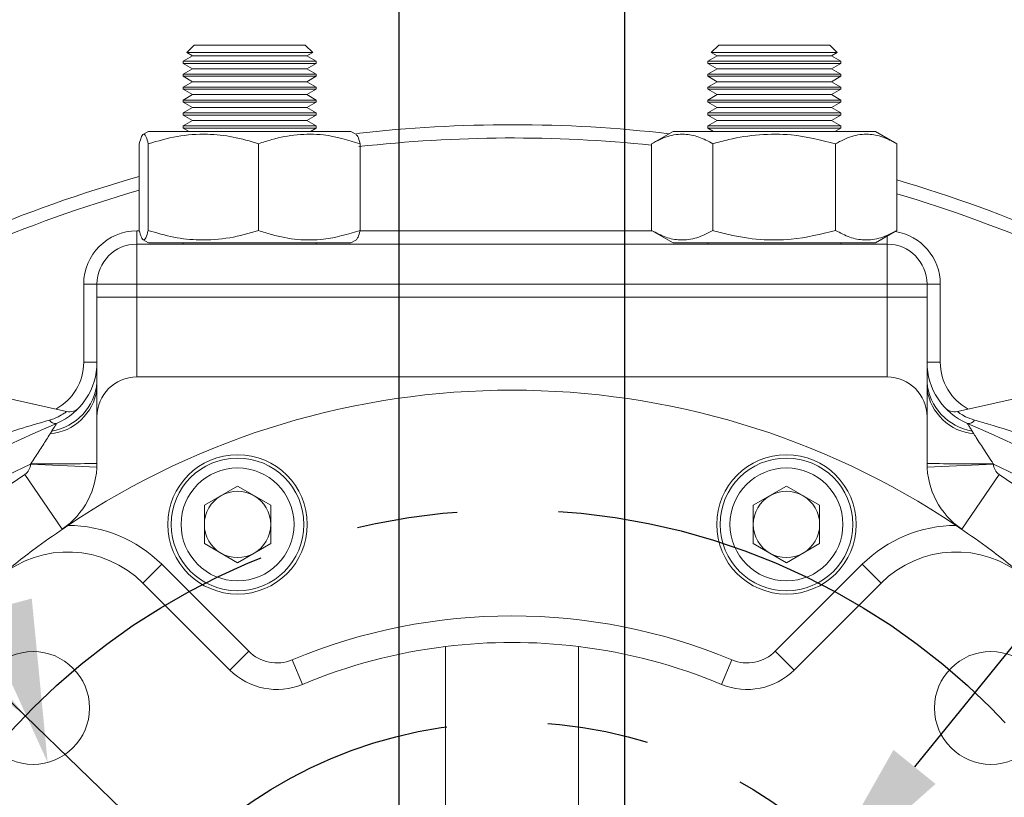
# Model space of a CAD drawing. Header units: millimetres. Extents: x 39 to 402, y 32 to 290.
# Tile 6 of 27: x 94 to 119, y 98 to 117. Entities that reach past the tile are written whole.
import ezdxf

# ---------------------------------------------------------------- set-up
doc = ezdxf.new("R2010")
doc.units = ezdxf.units.MM
doc.header["$PDSIZE"] = -1
doc.linetypes.add('CENTERX2', pattern=[20.32, 12.7, -2.54, 2.54, -2.54])
doc.layers.add('10', color=7, linetype='Continuous')
doc.styles.add('SLDTEXTSTYLE0', font='TXT', dxfattribs={"width": 0.7})
doc.styles.add('SLDTEXTSTYLE1', font='TXT', dxfattribs={"width": 0.7, "bigfont": 'bigfont'})
doc.dimstyles.new('SLDDIMSTYLE1', dxfattribs={"dimtxt": 8, "dimasz": 4.08, "dimexe": 0, "dimexo": 0.0625, "dimgap": 2, "dimtad": 0, "dimtih": 1, "dimtoh": 1, "dimlfac": 3, "dimrnd": 1e-09, "dimzin": 12, "dimdsep": 46, "dimtxsty": 'SLDTEXTSTYLE0', "dimsah": 1, "dimcen": 0, "dimadec": 0, "dimazin": 3, "dimtfac": 1, "dimtmove": 0, "dimatfit": 3, "dimfxl": 1, "dimfrac": 2, "dimtolj": 1, "dimtzin": 12, "dimarcsym": 0})
doc.dimstyles.new('SLDDIMSTYLE2', dxfattribs={"dimtxt": 8, "dimasz": 4.08, "dimexe": 0, "dimexo": 0.0625, "dimgap": 2, "dimtad": 0, "dimtih": 1, "dimtoh": 1, "dimlfac": 3, "dimrnd": 1e-09, "dimzin": 12, "dimdsep": 46, "dimtxsty": 'SLDTEXTSTYLE0', "dimsah": 1, "dimcen": 0, "dimadec": 0, "dimazin": 3, "dimtfac": 1, "dimtmove": 0, "dimatfit": 3, "dimfxl": 1, "dimfrac": 2, "dimtolj": 1, "dimtzin": 12, "dimarcsym": 0})
doc.dimstyles.new('SLDDIMSTYLE3', dxfattribs={"dimtxt": 8, "dimasz": 4.08, "dimexe": 0, "dimexo": 0.0625, "dimgap": 2, "dimtad": 2, "dimlfac": 3, "dimrnd": 1e-09, "dimzin": 12, "dimdsep": 46, "dimtxsty": 'SLDTEXTSTYLE0', "dimsah": 1, "dimcen": 0.09, "dimadec": 0, "dimazin": 3, "dimtfac": 1, "dimtmove": 0, "dimatfit": 0, "dimfxl": 1, "dimfrac": 2, "dimtolj": 1, "dimtzin": 12, "dimarcsym": 0})

# ---------------------------------------------------------------- blocks, each defined once
blk = doc.blocks.new('_D_3')
at = {"layer": '10', "transparency": 16777216}
for p, q in [((76.672, 117.062), (55.146, 117.062)), ((94.521, 99.793), (76.672, 117.062)), ((118.956, 76.152), (94.521, 99.793)), ((118.956, 76.152), (123.52, 71.737))]:
    blk.add_line(p, q, dxfattribs=at)
for points in [[(94.521, 99.793), (91.942, 102.995), (91.235, 102.265)], [(118.956, 76.152), (121.535, 72.95), (122.242, 73.681)]]:
    blk.add_solid(points, dxfattribs=at)
at = {"layer": '10', "transparency": 16777216, "char_height": 8, "attachment_point": 1, "style": 'SLDTEXTSTYLE0'}
for s, insert in [('%%c', (55.146, 127.408)), ('102', (64.551, 127.375))]:
    blk.add_mtext(s, dxfattribs=dict(at, insert=insert))
blk = doc.blocks.new('_D_4')
at = {"layer": '10', "transparency": 16777216}
for p, q in [((116.382, 94.54), (149.456, 117.062)), ((149.456, 117.062), (167.46, 117.062)), ((97.095, 81.406), (116.382, 94.54)), ((97.095, 81.406), (91.847, 77.832))]:
    blk.add_line(p, q, dxfattribs=at)
for points in [[(116.382, 94.54), (120.04, 96.416), (119.468, 97.256)], [(97.095, 81.406), (93.437, 79.53), (94.009, 78.69)]]:
    blk.add_solid(points, dxfattribs=at)
at = {"layer": '10', "transparency": 16777216, "char_height": 8, "attachment_point": 1, "style": 'SLDTEXTSTYLE0'}
for s, insert in [('%%c', (151.044, 127.408)), ('70', (160.449, 127.375))]:
    blk.add_mtext(s, dxfattribs=dict(at, insert=insert))
blk = doc.blocks.new('_D_5')
at = {"layer": '10', "color": 0, "lineweight": -2, "transparency": 16777216}
for p, q in [((80.639, 137.309), (84.719, 137.309)), ((84.719, 137.309), (94.028, 102.566))]:
    blk.add_line(p, q, dxfattribs=at)
at = {"layer": '10', "color": 0, "transparency": 16777216}
blk.add_solid([(94.685, 102.742), (93.371, 102.39), (95.084, 98.625)], dxfattribs=at)
at = {"layer": 'Defpoints', "color": 0, "transparency": 16777216}
for p in [(94.351, 101.362), (95.084, 98.625)]:
    blk.add_point(p, dxfattribs=at)
at = {"layer": '10', "color": 0, "transparency": 16777216, "insert": (39.258, 141.393), "char_height": 8, "attachment_point": 1, "style": 'SLDTEXTSTYLE0'}
blk.add_mtext('\\A1;4-M10{\\fGDT|b0|i0|c0|p2;x}14', dxfattribs=at)
blk = doc.blocks.new('_D_6')
at = {"layer": '10', "color": 0, "lineweight": -2, "transparency": 16777216}
for p, q in [((148.225, 137.309), (116.841, 98.513)), ((152.305, 137.309), (148.225, 137.309))]:
    blk.add_line(p, q, dxfattribs=at)
at = {"layer": '10', "color": 0, "transparency": 16777216}
blk.add_solid([(116.313, 98.941), (117.37, 98.086), (114.275, 95.341)], dxfattribs=at)
at = {"layer": 'Defpoints', "color": 0, "transparency": 16777216}
for p in [(115.701, 97.104), (114.275, 95.341)]:
    blk.add_point(p, dxfattribs=at)
at = {"layer": '10', "color": 0, "transparency": 16777216, "insert": (154.305, 141.393), "char_height": 8, "attachment_point": 1, "style": 'SLDTEXTSTYLE0'}
blk.add_mtext('\\A1;4-M8{\\fGDT|b0|i0|c0|p2;x}12', dxfattribs=at)
blk = doc.blocks.new('_D_7')
at = {"layer": '10', "transparency": 16777216}
for p, q in [((103.905, 90.806), (103.905, 126.941)), ((109.572, 90.806), (109.572, 126.941)), ((103.905, 124.941), (97.555, 124.941)), ((109.572, 124.941), (103.905, 124.941)), ((109.572, 124.941), (125.199, 124.941))]:
    blk.add_line(p, q, dxfattribs=at)
for points in [[(103.905, 124.941), (99.825, 125.449), (99.825, 124.433)], [(109.572, 124.941), (113.652, 124.433), (113.652, 125.449)]]:
    blk.add_solid(points, dxfattribs=at)
at = {"layer": '10', "transparency": 16777216, "char_height": 8, "attachment_point": 1}
for s, insert, style in [('（22）', (104.177, 135.254), 'SLDTEXTSTYLE1'), ('17', (97.165, 135.254), 'SLDTEXTSTYLE0')]:
    blk.add_mtext(s, dxfattribs=dict(at, insert=insert, style=style))
blk = doc.blocks.new('_D_8')
at = {"layer": '10', "transparency": 16777216}
for p, q in [((59.306, 90.806), (59.306, 107.698)), ((103.905, 90.806), (57.306, 90.806)), ((59.306, 90.806), (59.306, 85.14)), ((103.905, 85.14), (57.306, 85.14)), ((59.306, 85.14), (59.306, 78.79))]:
    blk.add_line(p, q, dxfattribs=at)
for points in [[(59.306, 90.806), (59.814, 94.886), (58.798, 94.886)], [(59.306, 85.14), (58.798, 81.06), (59.814, 81.06)]]:
    blk.add_solid(points, dxfattribs=at)
at = {"layer": '10', "transparency": 16777216, "char_height": 8, "attachment_point": 1, "rotation": 90}
for s, insert, style in [('（22）', (48.994, 86.676), 'SLDTEXTSTYLE1'), ('17', (48.994, 79.665), 'SLDTEXTSTYLE0')]:
    blk.add_mtext(s, dxfattribs=dict(at, insert=insert, style=style))

msp = doc.modelspace()

# ---------------------------------------------------------------- linework, layer by layer
at = {"color": 7, "linetype": 'Continuous', "lineweight": 18}
for p, q in [((98.7591, 116.6396), (98.5742, 116.4548)), ((98.5742, 116.4548), (98.7229, 116.369)), ((101.736, 116.4548), (98.5742, 116.4548)), ((98.7591, 116.6396), (101.5511, 116.6396)), ((101.736, 116.4548), (101.5511, 116.6396)), ((101.5874, 116.369), (101.736, 116.4548)), ((111.9258, 116.6396), (111.7409, 116.4548)), ((111.7409, 116.4548), (111.8895, 116.369)), ((114.9026, 116.4548), (111.7409, 116.4548)), ((111.9258, 116.6396), (114.7178, 116.6396)), ((114.9026, 116.4548), (114.7178, 116.6396)), ((114.754, 116.369), (114.9026, 116.4548)), ((98.7229, 116.369), (98.4884, 116.2336)), ((98.4884, 116.2336), (98.4884, 116.1795)), ((98.4884, 116.2336), (101.8218, 116.2336)), ((98.4884, 116.1795), (98.7229, 116.0442)), ((98.4884, 116.1795), (101.8218, 116.1795)), ((98.7229, 116.369), (101.5874, 116.369)), ((101.8218, 116.2336), (101.5874, 116.369)), ((101.5874, 116.0442), (101.8218, 116.1795)), ((101.8218, 116.1795), (101.8218, 116.2336)), ((111.8895, 116.369), (111.6551, 116.2336)), ((111.6551, 116.2336), (111.6551, 116.1795)), ((111.6551, 116.2336), (114.9884, 116.2336)), ((111.6551, 116.1795), (111.8895, 116.0442)), ((111.6551, 116.1795), (114.9884, 116.1795)), ((111.8895, 116.369), (114.754, 116.369)), ((114.9884, 116.2336), (114.754, 116.369)), ((114.754, 116.0442), (114.9884, 116.1795)), ((114.9884, 116.1795), (114.9884, 116.2336)), ((98.7229, 116.0442), (98.4884, 115.9088)), ((98.4884, 115.9088), (98.4884, 115.8547)), ((98.4884, 115.9088), (101.8218, 115.9088)), ((98.7229, 116.0442), (101.5874, 116.0442)), ((101.8218, 115.9088), (101.5874, 116.0442)), ((101.8218, 115.8547), (101.8218, 115.9088)), ((111.8895, 116.0442), (111.6551, 115.9088)), ((111.6551, 115.9088), (111.6551, 115.8547)), ((111.6551, 115.9088), (114.9884, 115.9088)), ((111.8895, 116.0442), (114.754, 116.0442)), ((114.9884, 115.9088), (114.754, 116.0442)), ((114.9884, 115.8547), (114.9884, 115.9088)), ((98.4884, 115.8547), (98.7229, 115.7194)), ((98.4884, 115.8547), (101.8218, 115.8547)), ((98.7229, 115.7194), (98.4884, 115.584)), ((98.7229, 115.7194), (101.5874, 115.7194)), ((101.5874, 115.7194), (101.8218, 115.8547)), ((101.8218, 115.584), (101.5874, 115.7194)), ((111.6551, 115.8547), (111.8895, 115.7194)), ((111.6551, 115.8547), (114.9884, 115.8547)), ((111.8895, 115.7194), (111.6551, 115.584)), ((111.8895, 115.7194), (114.754, 115.7194)), ((114.754, 115.7194), (114.9884, 115.8547)), ((114.9884, 115.584), (114.754, 115.7194)), ((98.4884, 115.584), (98.4884, 115.5299)), ((98.4884, 115.584), (101.8218, 115.584)), ((98.4884, 115.5299), (98.7229, 115.3946)), ((98.4884, 115.5299), (101.8218, 115.5299)), ((101.5874, 115.3946), (101.8218, 115.5299)), ((101.8218, 115.5299), (101.8218, 115.584)), ((111.6551, 115.584), (111.6551, 115.5299)), ((111.6551, 115.584), (114.9884, 115.584)), ((111.6551, 115.5299), (111.8895, 115.3946)), ((111.6551, 115.5299), (114.9884, 115.5299)), ((114.754, 115.3946), (114.9884, 115.5299)), ((114.9884, 115.5299), (114.9884, 115.584)), ((98.7229, 115.3946), (98.4884, 115.2592)), ((98.4884, 115.2592), (98.4884, 115.2051)), ((98.4884, 115.2592), (101.8218, 115.2592)), ((98.4884, 115.2051), (98.7229, 115.0698)), ((98.4884, 115.2051), (101.8218, 115.2051)), ((98.7229, 115.3946), (101.5874, 115.3946)), ((101.8218, 115.2592), (101.5874, 115.3946)), ((101.5874, 115.0698), (101.8218, 115.2051)), ((101.8218, 115.2051), (101.8218, 115.2592)), ((111.8895, 115.3946), (111.6551, 115.2592)), ((111.6551, 115.2592), (111.6551, 115.2051)), ((111.6551, 115.2592), (114.9884, 115.2592)), ((111.6551, 115.2051), (111.8895, 115.0698)), ((111.6551, 115.2051), (114.9884, 115.2051)), ((111.8895, 115.3946), (114.754, 115.3946)), ((114.9884, 115.2592), (114.754, 115.3946)), ((114.754, 115.0698), (114.9884, 115.2051)), ((114.9884, 115.2051), (114.9884, 115.2592)), ((98.7229, 115.0698), (98.4884, 114.9344)), ((98.4884, 114.9344), (98.4884, 114.8803)), ((98.4884, 114.9344), (101.8218, 114.9344)), ((98.7229, 115.0698), (101.5874, 115.0698)), ((101.8218, 114.9344), (101.5874, 115.0698)), ((101.8218, 114.8803), (101.8218, 114.9344)), ((111.8895, 115.0698), (111.6551, 114.9344)), ((111.6551, 114.9344), (111.6551, 114.8803)), ((111.6551, 114.9344), (114.9884, 114.9344)), ((111.8895, 115.0698), (114.754, 115.0698)), ((114.9884, 114.9344), (114.754, 115.0698)), ((114.9884, 114.8803), (114.9884, 114.9344)), ((98.4884, 114.8803), (98.7229, 114.745)), ((98.4884, 114.8803), (101.8218, 114.8803)), ((98.7229, 114.745), (98.4884, 114.6096)), ((98.7229, 114.745), (101.5874, 114.745)), ((101.5874, 114.745), (101.8218, 114.8803)), ((101.8218, 114.6096), (101.5874, 114.745)), ((111.6551, 114.8803), (111.8895, 114.745)), ((111.6551, 114.8803), (114.9884, 114.8803)), ((111.8895, 114.745), (111.6551, 114.6096)), ((111.8895, 114.745), (114.754, 114.745)), ((114.754, 114.745), (114.9884, 114.8803)), ((114.9884, 114.6096), (114.754, 114.745)), ((97.6134, 114.473), (97.4738, 114.3924)), ((97.6134, 114.473), (98.0525, 114.473)), ((98.0525, 114.473), (102.6968, 114.473)), ((98.4884, 114.6096), (98.4884, 114.5555)), ((98.4884, 114.6096), (101.8218, 114.6096)), ((98.4884, 114.5555), (98.6314, 114.473)), ((98.4884, 114.5555), (101.8218, 114.5555)), ((101.6788, 114.473), (101.8218, 114.5555)), ((101.8218, 114.5555), (101.8218, 114.6096)), ((102.8364, 114.3924), (102.6968, 114.473)), ((110.7801, 114.473), (110.2426, 114.1626)), ((110.7801, 114.473), (115.8634, 114.473)), ((111.6551, 114.6096), (111.6551, 114.5555)), ((111.6551, 114.6096), (114.9884, 114.6096)), ((111.6551, 114.5555), (111.7981, 114.473)), ((111.6551, 114.5555), (114.9884, 114.5555)), ((114.8455, 114.473), (114.9884, 114.5555)), ((114.9884, 114.5555), (114.9884, 114.6096)), ((116.401, 114.1626), (115.8634, 114.473)), ((97.3833, 114.1626), (97.3833, 111.9833)), ((97.6078, 114.1626), (97.6078, 111.9833)), ((100.3796, 114.1626), (100.3796, 111.9833)), ((102.9269, 114.1626), (102.9269, 111.9833)), ((110.2426, 114.1626), (110.2426, 111.9833)), ((111.7822, 114.1626), (111.7822, 111.9833)), ((114.8614, 114.1626), (114.8614, 111.9833)), ((116.401, 114.1626), (116.401, 111.9833)), ((97.3218, 111.973), (97.3218, 111.6396)), ((110.2426, 111.9833), (110.7801, 111.673)), ((115.8634, 111.673), (116.401, 111.9833)), ((97.4789, 111.7506), (97.6134, 111.673)), ((102.6968, 111.673), (102.8313, 111.7506)), ((97.3218, 110.6396), (97.3218, 111.6396)), ((97.3218, 111.6396), (116.1551, 111.6396)), ((97.6134, 111.673), (98.0525, 111.673)), ((98.0525, 111.673), (102.6968, 111.673)), ((98.4884, 111.673), (98.4884, 111.6396)), ((101.8218, 111.6396), (101.8218, 111.673)), ((110.7801, 111.673), (115.8634, 111.673)), ((111.6551, 111.673), (111.6551, 111.6396)), ((114.9884, 111.6396), (114.9884, 111.673)), ((116.1551, 110.6396), (116.1551, 111.6396)), ((81.2026, 110.6108), (95.5593, 107.4395)), ((95.9884, 108.6733), (95.9884, 110.6396)), ((95.9884, 110.6396), (96.3218, 110.6396)), ((96.3218, 110.3063), (96.3218, 110.6396)), ((97.3218, 110.6396), (96.3218, 110.6396)), ((97.3218, 110.6396), (97.3218, 110.3063)), ((116.1551, 110.6396), (97.3218, 110.6396)), ((116.1551, 110.3063), (116.1551, 110.6396)), ((117.1551, 110.6396), (116.1551, 110.6396)), ((117.1551, 110.6396), (117.1551, 110.3063)), ((117.4884, 110.6396), (117.1551, 110.6396)), ((117.4884, 110.6396), (117.4884, 108.6733)), ((117.9176, 107.4395), (132.2743, 110.6108)), ((96.3218, 110.3063), (97.3218, 110.3063)), ((96.3218, 108.1725), (96.3218, 110.3063)), ((97.3218, 110.3063), (97.3218, 108.3063)), ((97.3218, 110.3063), (116.1551, 110.3063)), ((116.1551, 108.3063), (116.1551, 110.3063)), ((116.1551, 110.3063), (117.1551, 110.3063)), ((117.1551, 110.3063), (117.1551, 108.1725)), ((95.9884, 108.6733), (96.3218, 108.6733)), ((117.4884, 108.6733), (117.1551, 108.6733)), ((97.3218, 108.3063), (116.1551, 108.3063)), ((96.3218, 108.1725), (96.3218, 107.9966)), ((117.1551, 107.9966), (117.1551, 108.1725)), ((96.3218, 107.3063), (96.3218, 107.9966)), ((117.1551, 107.9966), (117.1551, 107.3063)), ((96.3218, 106.1341), (96.3218, 107.3063)), ((117.1551, 106.1341), (117.1551, 107.3063)), ((95.1442, 106.8759), (95.1874, 106.9449)), ((118.2895, 106.9449), (118.3327, 106.8759)), ((94.6547, 106.1178), (94.6595, 106.1246)), ((94.6547, 106.1178), (96.3194, 106.0363)), ((118.8222, 106.1178), (117.1575, 106.0363)), ((118.8174, 106.1246), (118.8222, 106.1178)), ((94.5099, 105.8589), (95.4506, 104.4831)), ((118.967, 105.8589), (118.0263, 104.4831)), ((99.0168, 105.0839), (99.8501, 105.565)), ((99.8501, 105.565), (100.6835, 105.0839)), ((112.7934, 105.0839), (113.6267, 105.565)), ((113.6267, 105.565), (114.4601, 105.0839)), ((99.0168, 104.1217), (99.0168, 105.0839)), ((100.6835, 105.0839), (100.6835, 104.1217)), ((112.7934, 104.1217), (112.7934, 105.0839)), ((114.4601, 105.0839), (114.4601, 104.1217)), ((99.8501, 103.6405), (99.0168, 104.1217)), ((100.6835, 104.1217), (99.8501, 103.6405)), ((113.6267, 103.6405), (112.7934, 104.1217)), ((114.4601, 104.1217), (113.6267, 103.6405)), ((97.9456, 103.6012), (97.4742, 103.1298)), ((97.9456, 103.6012), (100.1291, 101.4177)), ((113.3478, 101.4177), (115.5313, 103.6012)), ((115.5313, 103.6012), (116.0027, 103.1298)), ((99.6577, 100.9463), (97.4742, 103.1298)), ((116.0027, 103.1298), (113.8192, 100.9463)), ((100.1291, 101.4177), (99.6577, 100.9463)), ((105.0718, 101.5376), (105.0718, 97.3256)), ((108.4051, 97.3256), (108.4051, 101.5376)), ((113.3478, 101.4177), (113.8192, 100.9463)), ((101.2211, 101.2018), (101.4777, 100.5866)), ((112.2558, 101.2018), (111.9992, 100.5866))]:
    msp.add_line(p, q, dxfattribs=at)
at = {"color": 8, "linetype": 'Continuous', "lineweight": 18}
for p, q in [((97.3218, 111.973), (97.3865, 111.973)), ((102.9237, 111.973), (110.2605, 111.973)), ((116.1551, 111.8414), (116.1551, 111.6396))]:
    msp.add_line(p, q, dxfattribs=at)
at = {"color": 7, "linetype": 'Continuous', "lineweight": 18}
for centre, radius in [((99.8501, 104.6028), 1.75), ((99.8501, 104.6028), 1.6667), ((113.6267, 104.6028), 1.75), ((113.6267, 104.6028), 1.6667), ((99.8501, 104.6028), 1.4167), ((113.6267, 104.6028), 1.4167), ((94.7176, 99.9938), 1.4167), ((118.7593, 99.9938), 1.4167)]:
    msp.add_circle(centre, radius, dxfattribs=at)
for centre, radius, start, end in [((106.7384, 80.3063), 34.3333, 83.41391, 96.52153), ((106.7384, 80.3063), 34.3333, 105.81189, 120.83532), ((106.7384, 80.3063), 34.3333, 59.16468, 73.65425), ((97.3218, 110.6396), 1.3333, 90, 180), ((97.3218, 110.6396), 1, 90, 180), ((116.1551, 110.6396), 1, 0, 90), ((94.6551, 108.6733), 1.3333, 298.31827, 0), ((94.6551, 108.6733), 1.6667, 293.07227, 0), ((118.8218, 108.6733), 1.6667, 180, 246.92773), ((118.8218, 108.6733), 1.3333, 180, 241.68173), ((97.3218, 107.3063), 1, 90, 180), ((116.1551, 107.3063), 1, 0, 90), ((94.9556, 108.297), 1.3719, 279.72859, 354.79009), ((118.5213, 108.297), 1.3719, 185.20991, 260.27141), ((95.0234, 108.1818), 1.3115, 275.28405, 351.88291), ((106.7384, 87.973), 20, 56.12202, 123.87798), ((118.4535, 108.1818), 1.3115, 188.11709, 264.71595), ((95.6312, 107.765), 0.3333, 257.54392, 317.0606), ((117.8457, 107.765), 0.3333, 222.9394, 282.45608), ((106.7384, 80.3063), 29.1667, 113.07227, 66.92773), ((95.2779, 107.3139), 0.1765, 211.76847, 279.91418), ((118.199, 107.3139), 0.1765, 260.08582, 328.23153), ((106.7384, 80.3063), 28.5, 115.08679, 64.91321), ((94.3218, 106.1341), 0.3333, 304.36022, 357.19855), ((95.0744, 179.4538), 73.3304, 269.675879, 270.974708), ((94.3218, 106.1341), 2, 304.36022, 0), ((119.1551, 106.1341), 2, 180, 235.63978), ((118.4025, 179.4538), 73.3304, 269.025292, 270.324121), ((119.1551, 106.1341), 0.3333, 182.80145, 235.63978), ((106.7384, 87.973), 21.6667, 124.36022, 55.63978), ((99.8501, 104.6028), 0.8333, 120, 180), ((99.8501, 104.6028), 0.8333, 60, 120), ((99.8501, 104.6028), 0.8333, 0, 60), ((113.6267, 104.6028), 0.8333, 120, 180), ((113.6267, 104.6028), 0.8333, 60, 120), ((113.6267, 104.6028), 0.8333, 0, 60), ((95.5886, 101.2442), 3.3333, 45, 89.97672), ((99.8501, 104.6028), 0.8333, 180, 240), ((99.8501, 104.6028), 0.8333, 300, 0), ((113.6267, 104.6028), 0.8333, 180, 240), ((113.6267, 104.6028), 0.8333, 300, 0), ((117.8883, 101.2442), 3.3333, 90.02328, 135), ((95.5886, 101.2442), 2.6667, 45, 130.0355), ((99.8501, 104.6028), 0.8333, 240, 300), ((113.6267, 104.6028), 0.8333, 240, 300), ((117.8883, 101.2442), 2.6667, 49.9645, 135), ((106.7384, 87.973), 14.3333, 67.36062, 112.63938), ((106.7384, 87.973), 13.6667, 82.99527, 97.00473), ((100.8362, 102.1248), 1, 225, 292.63938), ((106.7384, 87.973), 13.6667, 97.00473, 112.63938), ((106.7384, 87.973), 13.6667, 67.36062, 82.99527), ((112.6407, 102.1248), 1, 247.36062, 315), ((100.8362, 102.1248), 1.6667, 225, 292.63938), ((112.6407, 102.1248), 1.6667, 247.36062, 315)]:
    msp.add_arc(centre, radius, start, end, dxfattribs=at)
at = {"color": 8, "linetype": 'Continuous', "lineweight": 18}
for centre, radius, start, end in [((106.7384, 80.3063), 34, 84.08444, 96.49108), ((106.7384, 80.3063), 34, 105.97103, 120.83532), ((106.7384, 80.3063), 34, 59.16468, 73.48943), ((116.1551, 110.6396), 1.3333, 0, 81.31047)]:
    msp.add_arc(centre, radius, start, end, dxfattribs=at)
at = {"color": 7, "linetype": 'Continuous', "lineweight": 18}
for points, knots in [([(97.3833, 114.1626), (97.4028, 114.2314), (97.4422, 114.3705), (97.5005, 114.4214), (97.5563, 114.3467), (97.5905, 114.2243), (97.6078, 114.1626)], [0, 0, 0, 0, 0.2646044, 0.5349466, 0.7653425, 1, 1, 1, 1]), ([(97.6078, 114.1626), (97.8484, 114.2314), (98.3347, 114.3705), (99.0553, 114.4214), (99.7442, 114.3467), (100.1665, 114.2243), (100.3796, 114.1626)], [0, 0, 0, 0, 0.2646044, 0.5349466, 0.7653425, 1, 1, 1, 1]), ([(100.3796, 114.1626), (100.4887, 114.1985), (100.8052, 114.3027), (101.3483, 114.4068), (102.1017, 114.4079), (102.6216, 114.2534), (102.9269, 114.1626)], [0, 0, 0, 0, 0.1312906, 0.3807973, 0.6364058, 1, 1, 1, 1]), ([(102.9269, 114.1626), (102.9075, 114.2357), (102.8753, 114.3565), (102.842, 114.3729), (102.8289, 114.3793)], [0, 0, 0, 0, 0.6049707, 1, 1, 1, 1]), ([(110.2426, 114.1626), (110.3762, 114.2314), (110.6464, 114.3705), (111.0466, 114.4214), (111.4292, 114.3467), (111.6638, 114.2243), (111.7822, 114.1626)], [0, 0, 0, 0, 0.2646044, 0.5349466, 0.7653425, 1, 1, 1, 1]), ([(111.7822, 114.1626), (111.9141, 114.1985), (112.2966, 114.3027), (112.9532, 114.4068), (113.8639, 114.4079), (114.4924, 114.2534), (114.8614, 114.1626)], [0, 0, 0, 0, 0.13129058, 0.38079731, 0.63640584, 1, 1, 1, 1]), ([(114.8614, 114.1626), (114.995, 114.2314), (115.2652, 114.3705), (115.6654, 114.4214), (116.048, 114.3467), (116.2826, 114.2243), (116.401, 114.1626)], [0, 0, 0, 0, 0.2646044, 0.5349466, 0.7653425, 1, 1, 1, 1]), ([(97.6078, 111.9833), (97.5883, 111.9145), (97.5489, 111.7754), (97.4906, 111.7246), (97.4348, 111.7992), (97.4006, 111.9216), (97.3833, 111.9833)], [0, 0, 0, 0, 0.2646044, 0.5349466, 0.7653425, 1, 1, 1, 1]), ([(100.3796, 111.9833), (100.139, 111.9145), (99.6527, 111.7754), (98.932, 111.7246), (98.2432, 111.7992), (97.8209, 111.9216), (97.6078, 111.9833)], [0, 0, 0, 0, 0.2646044, 0.5349466, 0.7653425, 1, 1, 1, 1]), ([(102.9269, 111.9833), (102.6216, 111.8925), (102.1071, 111.7396), (101.3539, 111.7385), (100.8105, 111.8414), (100.4887, 111.9474), (100.3796, 111.9833)], [0, 0, 0, 0, 0.3635927, 0.6127918, 0.8687099, 1, 1, 1, 1]), ([(102.8289, 111.7548), (102.8443, 111.7694), (102.8775, 111.8007), (102.9097, 111.9196), (102.9269, 111.9833)], [0, 0, 0, 0, 0.4638144, 1, 1, 1, 1]), ([(111.7822, 111.9833), (111.6486, 111.9145), (111.3784, 111.7754), (110.9781, 111.7246), (110.5955, 111.7992), (110.3609, 111.9216), (110.2426, 111.9833)], [0, 0, 0, 0, 0.2646044, 0.5349466, 0.7653425, 1, 1, 1, 1]), ([(114.8614, 111.9833), (114.4924, 111.8925), (113.8704, 111.7396), (112.96, 111.7385), (112.3031, 111.8414), (111.9141, 111.9474), (111.7822, 111.9833)], [0, 0, 0, 0, 0.3635927, 0.6127918, 0.8687099, 1, 1, 1, 1]), ([(116.401, 111.9833), (116.2674, 111.9145), (115.9972, 111.7754), (115.5969, 111.7246), (115.2143, 111.7992), (114.9797, 111.9216), (114.8614, 111.9833)], [0, 0, 0, 0, 0.2646044, 0.5349466, 0.7653425, 1, 1, 1, 1]), ([(95.1278, 107.2209), (95.1435, 107.2255), (95.2448, 107.2552), (95.4051, 107.3274), (95.5373, 107.4203), (95.552, 107.4332), (95.5593, 107.4395)], [0, 0, 0, 0, 0.0591968, 0.3820008, 0.6956691, 1, 1, 1, 1]), ([(117.9176, 107.4395), (117.9185, 107.4387), (117.922, 107.4358), (117.9715, 107.3961), (118.112, 107.3033), (118.2681, 107.2491), (118.3491, 107.2209)], [0, 0, 0, 0, 0.105859, 0.39122, 0.6838885, 1, 1, 1, 1]), ([(93.7809, 106.8082), (93.9724, 106.8707), (94.4318, 107.0205), (94.8714, 107.1471), (95.1278, 107.2209)], [0, 0, 0, 0, 0.4165899, 1, 1, 1, 1]), ([(95.1874, 106.9449), (95.1889, 106.9473), (95.2248, 107.0048), (95.2741, 107.0844), (95.3052, 107.135), (95.3075, 107.1387), (95.3083, 107.14)], [0, 0, 0, 0, 0.0223253, 0.5422047, 0.8408537, 1, 1, 1, 1]), ([(118.1686, 107.14), (118.1696, 107.1384), (118.1724, 107.1339), (118.1972, 107.0936), (118.2383, 107.027), (118.2696, 106.9768), (118.2895, 106.9449)], [0, 0, 0, 0, 0.1755611, 0.513001, 0.6913817, 1, 1, 1, 1]), ([(118.3491, 107.2209), (118.4637, 107.1884), (118.8945, 107.0659), (119.3567, 106.9173), (119.6959, 106.8082)], [0, 0, 0, 0, 0.2658943, 1, 1, 1, 1]), ([(94.6595, 106.1246), (94.7276, 106.2281), (94.8628, 106.4336), (95.0269, 106.6897), (95.1143, 106.8285), (95.1442, 106.8759)], [0, 0, 0, 0, 0.400442, 0.7951452, 1, 1, 1, 1]), ([(118.3327, 106.8759), (118.3445, 106.8572), (118.4183, 106.7397), (118.5794, 106.4867), (118.7353, 106.2494), (118.8174, 106.1246)], [0, 0, 0, 0, 0.0823074, 0.5174311, 1, 1, 1, 1]), ([(93.8732, 103.2859), (93.8747, 103.2871), (94.1821, 103.5454), (94.7166, 103.9729), (95.3341, 104.4004), (95.5899, 104.5775)], [0, 0, 0, 0, 0.0028297, 0.5869647, 1, 1, 1, 1]), ([(117.887, 104.5775), (118.1428, 104.4004), (118.7603, 103.9729), (119.2948, 103.5454), (119.6022, 103.2871), (119.6037, 103.2859)], [0, 0, 0, 0, 0.4130353, 0.9971703, 1, 1, 1, 1])]:
    msp.add_open_spline(points, degree=3, knots=knots, dxfattribs=at)
at = {"layer": '10', "linetype": 'CENTERX2'}
for radius in [17, 11.6667]:
    msp.add_circle((106.7384, 87.973), radius, dxfattribs=at)

# ---------------------------------------------------------------- dimensions: what is measured, and where the dimension line sits
at = {"layer": '10'}
for p1, p2, text, picture, middle in [((94.351, 101.3622), (95.0843, 98.6254), '4-M10{\\fGDT|b0|i0|c0|p2;x}14', '_D_5', (58.9484, 137.3087)), ((115.7008, 97.1037), (114.2752, 95.3414), '4-M8{\\fGDT|b0|i0|c0|p2;x}12', '_D_6', (172.5955, 137.3087))]:
    dim = msp.add_diameter_dim_2p(p1=p1, p2=p2, text=text, dimstyle='SLDDIMSTYLE2', override={"dimpost": '<>'}, dxfattribs=at)
    dim.commit()
    dim.dimension.update_dxf_attribs({"geometry": picture, "text_midpoint": middle, "dimtype": 163})
dim = msp.add_linear_dim(base=(103.9051, 124.9414), p1=(109.5718, 90.8063), p2=(103.9051, 90.8063), text='<>（22）', dimstyle='SLDDIMSTYLE3', dxfattribs=at)
dim.commit()
dim.dimension.update_dxf_attribs({"geometry": '_D_7', "text_midpoint": (111.1821, 124.9414), "dimtype": 160})
for p1, p2, picture, middle in [((94.5206, 99.7935), (118.9563, 76.1524), '_D_3', (65.1149, 123.0343)), ((116.3816, 94.5396), (97.0953, 81.4063), '_D_4', (159.2519, 123.0343))]:
    dim = msp.add_diameter_dim_2p(p1=p1, p2=p2, dimstyle='SLDDIMSTYLE1', dxfattribs=at)
    dim.commit()
    dim.dimension.update_dxf_attribs({"geometry": picture, "text_midpoint": middle, "dimtype": 163})
dim = msp.add_linear_dim(base=(59.3062, 85.1396), p1=(103.9051, 90.8063), p2=(103.9051, 85.1396), angle=90, text='<>（22）', dimstyle='SLDDIMSTYLE3', dxfattribs=at)
dim.commit()
dim.dimension.update_dxf_attribs({"geometry": '_D_8', "text_midpoint": (59.3062, 93.6817), "dimtype": 160})

doc.saveas('drawing.dxf')
